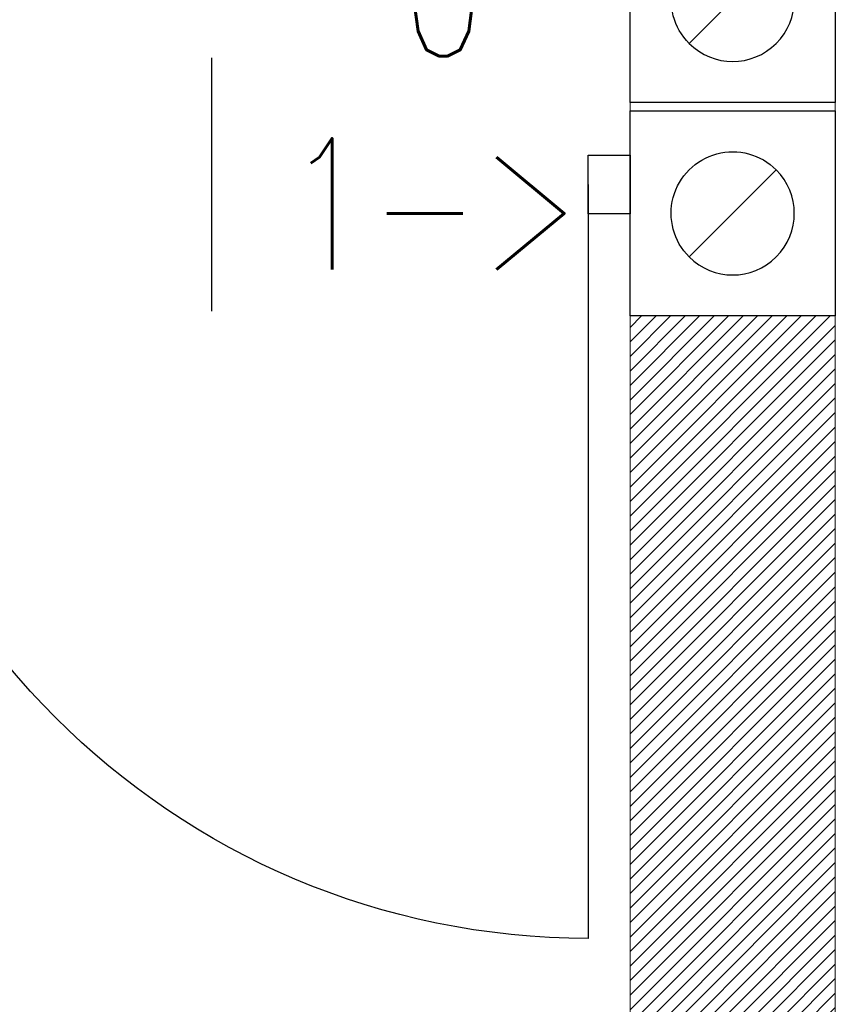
# Model space of a CAD drawing. Header units: inches. Extents: x 27484 to 71626, y -45113 to 39.
# Tile 123 of 256: x 35098 to 35197, y -32046 to -31926. Entities that reach past the tile are written whole.
import ezdxf
from ezdxf.enums import TextEntityAlignment as Align

# ---------------------------------------------------------------- set-up
doc = ezdxf.new("R2010")
doc.units = ezdxf.units.IN
doc.header["$LTSCALE"] = 50
doc.header["$MEASUREMENT"] = 0
for name, color, linetype, lineweight in [('A-SCIANY', 5, 'Continuous', 18), ('A-SLUSARKA', 4, 'Continuous', 13), ('A-ść. istn.', 8, 'Continuous', 0)]:
    doc.layers.add(name, color=color, linetype=linetype, lineweight=lineweight)
for name, color, linetype in [('B-IWE', 2, 'Continuous'), ('B-IWE-KAN', 7, 'Continuous'), ('koncepcja', 6, 'Continuous'), ('R-MET-IWE', 2, 'Continuous'), ('rz_wentylacja', 10, 'Continuous'), ('S-DRZ-', 7, 'Continuous'), ('S-DRZ-O', 7, 'Continuous'), ('S-DRZ-SKRZYD', 5, 'Continuous'), ('S-DRZ-WEGAR', 7, 'Continuous')]:
    doc.layers.add(name, color=color, linetype=linetype)
doc.styles.get("Standard").update_dxf_attribs({"font": 'romans.shx'})

# ---------------------------------------------------------------- blocks, each defined once
blk = doc.blocks.new('D90-L-DL')
at = {"layer": 'S-DRZ-'}
blk.add_arc((-45, 0), 90, 270, 0, dxfattribs=at)
at = {"layer": 'S-DRZ-O'}
blk.add_line((0, 15.12), (0, -15.12), dxfattribs=at)
at = {"layer": 'S-DRZ-SKRZYD'}
blk.add_line((-45, 0), (-45, -90), dxfattribs=at)
at = {"layer": 'S-DRZ-WEGAR'}
blk.add_lwpolyline([(-50, -3.5), (-45, -3.5), (-45, 3.5), (-50, 3.5)], close=True, dxfattribs=at)
blk = doc.blocks.new('A$C07123322')
at = {"layer": 'A-SLUSARKA', "xscale": 1.020000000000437, "yscale": 1.020000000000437, "zscale": 1.020000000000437, "rotation": 270}
blk.add_blockref('D90-L-DL', (40.58, -45.9), dxfattribs=at)
blk = doc.blocks.new('IWE0W')
at = {"layer": 'B-IWE-KAN'}
blk.add_lwpolyline([(0.8536, 0.8536, -1), (0.1464, 0.1464), (0.8536, 0.8536, 1), (0.1464, 0.1464)], format="xyb", dxfattribs=at)
blk = doc.blocks.new('IWE0W011')
at = {"layer": 'B-IWE'}
blk.add_lwpolyline([(0, 0), (25, 0), (25, 25), (0, 25), (0, 0)], dxfattribs=at)
at = {"xscale": 15, "yscale": 15, "zscale": 15}
blk.add_blockref('IWE0W', (5, 5), dxfattribs=at)
at = {"layer": 'R-MET-IWE', "width": 0.75}
blk.add_attdef('NR', text='', height=9.5, dxfattribs=at).set_placement((12.5, 37), align=Align.MIDDLE)

msp = doc.modelspace()

# ---------------------------------------------------------------- hatches: boundary and pattern name
at = {"layer": 'A-ść. istn.', "ltscale": 0.1}
h = msp.add_hatch(dxfattribs=at)
h.set_pattern_fill('ANSI31', color=256, scale=10)
h.set_pattern_definition([(45, (31560.1443, -34930.5661), (-0.88388348, 0.88388348), [])])
h.paths.add_polyline_path([(35184.98246, -31962.06607), (35172.48246, -31962.06607), (35172.48246, -32106.06607), (34951.48246, -32106.06607), (34951.48246, -32118.06607), (35172.48246, -32118.06607), (35172.48246, -32145.06607), (35184.98246, -32145.06607)])
h.paths.add_polyline_path([(35197.48246, -31962.06607), (35184.98246, -31962.06607), (35184.98246, -32145.06607), (35197.48246, -32145.06607)])
h.paths.add_polyline_path([(35197.48246, -32170.06607), (35184.98246, -32170.06607), (35184.98246, -32353.56607), (35197.48246, -32353.56607)])
h.paths.add_polyline_path([(35184.98246, -32170.06607), (35172.48246, -32170.06607), (35172.48246, -32341.06607), (34797.48246, -32341.06607), (34797.48246, -32305.06607), (34785.48246, -32305.06607), (34785.48246, -32353.56607), (35184.98246, -32353.56607)])
h.paths.add_polyline_path([(35184.98246, -32353.56607), (34785.48246, -32353.56607), (34785.48246, -32366.06607), (35184.98246, -32366.06607)])

# ---------------------------------------------------------------- linework, layer by layer
at = {"layer": 'A-SCIANY', "ltscale": 3}
for p, q in [((35197.48246, -31676.06607), (35197.48246, -32366.06607)), ((35172.48246, -32106.06607), (35172.48246, -31806.06607))]:
    msp.add_line(p, q, dxfattribs=at)

# ---------------------------------------------------------------- block references
at = {"layer": 'koncepcja', "lineweight": -3, "xscale": -1, "rotation": 270}
msp.add_blockref('A$C07123322', (35167.38246, -31986.64267), dxfattribs=at)
at = {"layer": 'rz_wentylacja'}
ref = msp.add_blockref('IWE0W011', (35197.48246, -31911.06607), dxfattribs=dict(at, xscale=-1, rotation=90))
ref.add_attrib('NR', '0-', (35144.59525, -31930.42177), dxfattribs={"layer": 'R-MET-IWE', "height": 16, "width": 0.75})
ref = msp.add_blockref('IWE0W011', (35197.48246, -31937.06607), dxfattribs=dict(at, xscale=-1, rotation=90))
ref.add_attrib('NR', '1->', (35130.50581, -31956.42177), dxfattribs={"layer": 'R-MET-IWE', "height": 16, "width": 0.75})

doc.saveas('drawing.dxf')
